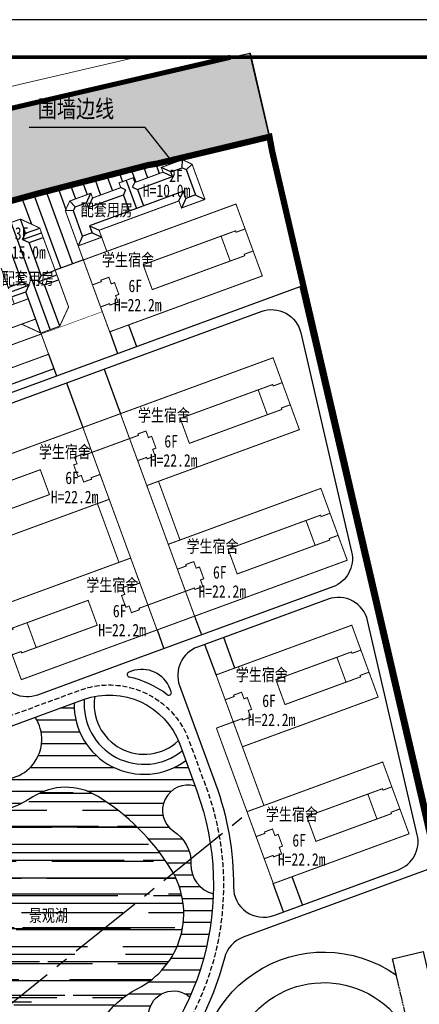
# Model space of a CAD drawing. Extents: x 38389316 to 38391210, y 2479116 to 2480544.
# Tile 49 of 68: x 38390290 to 38390450, y 2480087 to 2480480. Entities that reach past the tile are written whole.
import ezdxf
from ezdxf.enums import TextEntityAlignment as Align

# ---------------------------------------------------------------- set-up
doc = ezdxf.new("R2010")
doc.units = 0
doc.header["$LTSCALE"] = 2
doc.linetypes.add('CENTER2', pattern=[1.125, 0.75, -0.125, 0.125, -0.125])
doc.linetypes.add('DASH', pattern=[0.35, 0.25, -0.1])
for name, color, linetype in [('0-lunkuo', 7, 'CONTINUOUS'), ('DIM_COOR', 3, 'CONTINUOUS'), ('DIM_SYMB', 3, 'CONTINUOUS'), ('DL_道路红线', 7, 'CONTINUOUS'), ('PUB_TITLE', 4, 'CONTINUOUS'), ('u-road', 4, 'CONTINUOUS'), ('修改', 6, 'CONTINUOUS'), ('围墙', 7, 'CENTER2'), ('文字', 7, 'CONTINUOUS'), ('校内道路中线', 1, 'CONTINUOUS'), ('路中线', 7, 'CENTER2'), ('远期建筑', 141, 'CONTINUOUS'), ('远期红线', 30, 'CONTINUOUS'), ('道路', 33, 'CONTINUOUS')]:
    doc.layers.add(name, color=color, linetype=linetype)
doc.layers.add('路边线', color=5, linetype='CONTINUOUS', lineweight=9)
doc.styles.add('中等线体', font='txt', dxfattribs={"width": 0.8})
doc.styles.add('宋体', font='txt', dxfattribs={"width": 0.8, "height": 8})

# ---------------------------------------------------------------- blocks, each defined once
blk = doc.blocks.new('A$C4E7B5845')
at = {"layer": '0-lunkuo'}
for points in [[(27.73, 158.71), (15.43, 155.85)], [(15.43, 155.85), (51.63, 0)], [(103.57, 148.08), (37.34, 132.69)], [(127.33, 45.8), (103.57, 148.08)], [(80.62, 137.1), (79.38, 142.46)], [(93.83, 128.88), (90.09, 144.95)], [(62.78, 132.96), (61.53, 138.31)], [(140.18, 61.62), (122.08, 139.55)], [(140.18, 61.62), (122.08, 139.55)], [(54.55, 119.75), (50.82, 135.83)], [(80.62, 137.1), (62.78, 132.96)], [(128.3, 58.86), (110.2, 136.79)], [(37.34, 132.69), (61.09, 30.42)], [(93.83, 128.88), (54.55, 119.75)], [(20.72, 124.25), (10.98, 121.99)], [(11.95, 122.21), (13.09, 117.34)], [(12.29, 122.29), (13.43, 117.42)], [(12.64, 122.37), (13.77, 117.5)], [(12.98, 122.45), (14.11, 117.58)], [(13.32, 122.53), (14.45, 117.66)], [(13.66, 122.61), (14.79, 117.74)], [(14, 122.69), (15.13, 117.82)], [(14.34, 122.77), (15.47, 117.9)], [(14.68, 122.85), (15.81, 117.98)], [(15.02, 122.93), (16.15, 118.06)], [(15.36, 123.01), (24.19, 85)], [(17.31, 123.46), (26.14, 85.45)], [(17.65, 123.54), (18.78, 118.67)], [(17.99, 123.62), (19.12, 118.75)], [(18.33, 123.69), (19.47, 118.82)], [(18.68, 123.77), (19.81, 118.9)], [(19.02, 123.85), (20.15, 118.98)], [(19.36, 123.93), (20.49, 119.06)], [(19.7, 124.01), (20.83, 119.14)], [(20.04, 124.09), (21.17, 119.22)], [(20.38, 124.17), (21.51, 119.3)], [(20.72, 124.25), (29.55, 86.24)], [(20.72, 124.25), (29.55, 86.24)], [(10.98, 121.99), (19.81, 83.98)], [(16.49, 118.13), (13.08, 117.34)], [(21.85, 119.38), (18.44, 118.59)], [(19.12, 118.75), (25.69, 90.48)], [(19.81, 118.9), (26.37, 90.64)], [(20.49, 119.06), (27.05, 90.79)], [(21.17, 119.22), (27.73, 90.95)], [(36.37, 119.64), (54.47, 41.71)], [(12.34, 116.12), (23.88, 66.44)], [(13.08, 117.34), (19.65, 89.07)], [(13.77, 117.5), (20.33, 89.23)], [(14.45, 117.66), (21.01, 89.39)], [(15.13, 117.82), (21.7, 89.55)], [(15.81, 117.98), (22.38, 89.71)], [(49.21, 81.56), (115.45, 96.94)], [(28.42, 91.11), (25.01, 90.32)], [(26.03, 90.56), (27.16, 85.69)], [(26.37, 90.64), (27.5, 85.76)], [(26.71, 90.71), (27.84, 85.84)], [(27.05, 90.79), (28.18, 85.92)], [(27.39, 90.87), (28.52, 86)], [(27.73, 90.95), (28.87, 86.08)], [(28.08, 91.03), (29.21, 86.16)], [(23.06, 89.87), (19.65, 89.07)], [(19.65, 89.07), (20.78, 84.2)], [(19.99, 89.15), (21.12, 84.28)], [(20.33, 89.23), (21.46, 84.36)], [(20.67, 89.31), (21.8, 84.44)], [(21.01, 89.39), (22.14, 84.52)], [(21.35, 89.47), (22.49, 84.6)], [(21.7, 89.55), (22.83, 84.68)], [(22.04, 89.63), (23.17, 84.76)], [(22.38, 89.71), (23.51, 84.84)], [(22.72, 89.79), (23.85, 84.92)], [(25.35, 90.4), (26.48, 85.53)], [(25.69, 90.48), (26.82, 85.61)], [(31.5, 86.69), (26.14, 85.45)], [(24.19, 85), (19.81, 83.98)], [(28.26, 67.46), (23.88, 66.44)], [(25.87, 66.91), (27, 62.04)], [(26.21, 66.99), (27.34, 62.12)], [(26.55, 67.07), (27.68, 62.2)], [(26.89, 67.15), (28.03, 62.28)], [(27.24, 67.23), (28.37, 62.36)], [(27.58, 67.31), (28.71, 62.43)], [(27.92, 67.38), (29.05, 62.51)], [(37.06, 29.49), (28.26, 67.47)], [(35.57, 69.16), (30.21, 67.91)], [(39.01, 29.94), (30.21, 67.92)], [(30.55, 68), (31.68, 63.12)], [(30.89, 68.07), (32.02, 63.2)], [(31.23, 68.15), (32.36, 63.28)], [(31.57, 68.23), (32.7, 63.36)], [(31.91, 68.31), (33.04, 63.44)], [(32.25, 68.39), (33.38, 63.52)], [(32.59, 68.47), (33.72, 63.6)], [(32.93, 68.55), (34.07, 63.68)], [(33.27, 68.63), (34.41, 63.76)], [(42.42, 30.73), (33.62, 68.71)], [(32.68, 28.47), (23.87, 66.45)], [(24.85, 66.67), (25.98, 61.8)], [(25.19, 66.75), (26.32, 61.88)], [(25.53, 66.83), (26.66, 61.96)], [(34.75, 63.84), (31.34, 63.05)], [(38.56, 34.97), (32.02, 63.2)], [(39.24, 35.13), (32.7, 63.36)], [(39.92, 35.29), (33.38, 63.52)], [(40.61, 35.45), (34.06, 63.68)], [(29.39, 62.59), (25.98, 61.8)], [(33.65, 28.7), (25.98, 61.8)], [(33.2, 33.73), (26.66, 61.96)], [(33.88, 33.89), (27.34, 62.12)], [(34.57, 34.05), (28.02, 62.28)], [(35.25, 34.2), (28.71, 62.44)], [(110.12, 58.74), (70.84, 49.62)], [(110.12, 58.74), (113.85, 42.67)], [(70.84, 49.62), (74.57, 33.55)], [(61.09, 30.42), (127.33, 45.8)], [(101.89, 45.54), (84.04, 41.39)], [(101.89, 45.54), (103.13, 40.18)], [(84.04, 41.39), (85.29, 36.04)], [(41.29, 35.6), (37.88, 34.81)], [(40.61, 35.45), (41.74, 30.58)], [(40.95, 35.52), (42.08, 30.65)], [(35.93, 34.36), (32.52, 33.57)], [(32.86, 33.65), (33.99, 28.78)], [(33.2, 33.73), (34.33, 28.86)], [(33.54, 33.81), (34.68, 28.94)], [(33.89, 33.88), (35.02, 29.01)], [(34.23, 33.96), (35.36, 29.09)], [(34.57, 34.04), (35.7, 29.17)], [(34.91, 34.12), (36.04, 29.25)], [(35.25, 34.2), (36.38, 29.33)], [(35.59, 34.28), (36.72, 29.41)], [(38.22, 34.89), (39.35, 30.02)], [(38.56, 34.97), (39.69, 30.1)], [(38.9, 35.05), (40.03, 30.18)], [(39.24, 35.13), (40.37, 30.26)], [(39.58, 35.21), (40.71, 30.34)], [(39.92, 35.29), (41.06, 30.42)], [(40.27, 35.37), (41.4, 30.5)], [(32.67, 28.47), (42.42, 30.73)], [(63.51, 2.76), (51.63, 0)]]:
    blk.add_lwpolyline(points, dxfattribs=at)
at = {"layer": '0-lunkuo', "linetype": 'DASH'}
for points in [[(35.5, 125.22), (27.73, 158.71)], [(29.41, 151.48), (27.73, 158.71)], [(54.47, 41.71), (63.51, 2.76)]]:
    blk.add_lwpolyline(points, dxfattribs=at)
at = {"layer": '0-lunkuo'}
for centre, major_axis, start_param, end_param in [((73.28, 128.21), (26.5, 42.52), 5.497979, 7.913906), ((73.28, 128.21), (20.05, 32.16), 5.497979, 8.639572), ((91.38, 50.29), (26.5, 42.52), 3.069273, 5.497979), ((91.38, 50.29), (-32.16, 20.05), 0.78559, 3.927183)]:
    blk.add_ellipse(centre, major_axis=major_axis, ratio=1, start_param=start_param, end_param=end_param, dxfattribs=at)
blk.add_ellipse((82.33, 89.25), major_axis=(-7.77, 4.84), ratio=1, dxfattribs=at)
blk = doc.blocks.new('A$C7CFF097D')
at = {"layer": '远期建筑', "ltscale": 5, "const_width": 0.4, "flags": 128}
for points in [[(0.42, 24.26), (51.05, 65.02), (70.24, 41.18), (19.61, 0.42)], [(0.42, 24.26), (7.07, 16), (10.03, 18.38), (9.65, 18.85), (40.34, 43.56), (46.99, 35.3), (16.3, 10.59), (15.92, 11.06), (12.96, 8.68), (19.61, 0.42), (70.24, 41.18), (63.59, 49.44), (60.63, 47.06), (61.01, 46.59), (58.36, 44.46), (56.61, 46.64), (55.52, 45.76), (52.38, 49.66), (53.47, 50.53), (51.72, 52.71), (54.36, 54.85), (54.74, 54.38), (57.7, 56.76), (51.05, 65.02)], [(14.48, 22.74), (21.13, 14.48), (46.99, 35.3), (40.34, 43.56)]]:
    blk.add_lwpolyline(points, close=True, dxfattribs=at)
blk = doc.blocks.new('A$C27DF3088')
at = {"layer": '远期建筑', "ltscale": 5, "const_width": 0.4, "flags": 128}
for points in [[(0.26, 28.99), (54.53, 48.87), (65.05, 20.14), (10.78, 0.26)], [(0.26, 28.99), (3.9, 19.04), (7.47, 20.34), (7.26, 20.91), (37.5, 31.98), (41.15, 22.03), (10.91, 10.95), (10.7, 11.52), (7.14, 10.21), (10.78, 0.26), (65.05, 20.14), (61.41, 30.09), (57.84, 28.78), (58.05, 28.22), (54.85, 27.05), (53.89, 29.68), (52.58, 29.2), (50.86, 33.89), (52.17, 34.37), (51.21, 37), (54.4, 38.17), (54.61, 37.61), (58.18, 38.92), (54.53, 48.87)], [(13.09, 23.04), (16.73, 13.09), (41.15, 22.03), (37.5, 31.98)]]:
    blk.add_lwpolyline(points, close=True, dxfattribs=at)
blk = doc.blocks.new('uiiatguaukjb')
at = {"layer": '路边线', "color": 33, "flags": 128}
blk.add_lwpolyline([(38390336.69, 2480465.31), (38390331.55, 2480464.12), (38390312.07, 2480459.59), (38390292.61, 2480455.06), (38390273.26, 2480450.53), (38390254.16, 2480445.84), (38390235.36, 2480440.82), (38390216.91, 2480435.3), (38390198.79, 2480429.1), (38390180.94, 2480422.18), (38390163.38, 2480414.56), (38390146.13, 2480406.24), (38390129.13, 2480397.21), (38390112.23, 2480387.57), (38390095.35, 2480377.47), (38390078.41, 2480367.1), (38390061.39, 2480356.63), (38389975.89, 2480304.04, 0.451741), (38389961.48, 2480220.48), (38390043.54, 2480118.56)], format="xyb", dxfattribs=at)
blk = doc.blocks.new('A$C36B43F05')
at = {"layer": 'PUB_TITLE'}
blk.add_lwpolyline([(0, 0), (126150, 0), (126150, 178350), (0, 178350)], close=True, dxfattribs=at)
at = {"layer": 'PUB_TITLE', "const_width": 150}
blk.add_lwpolyline([(1500, 1500), (124650, 1500), (124650, 174600), (1500, 174600)], close=True, dxfattribs=at)
blk = doc.blocks.new('A$C25026723')
at = {"layer": '修改'}
blk.add_blockref('A$C36B43F05', (0, 0), dxfattribs=at)

msp = doc.modelspace()

# ---------------------------------------------------------------- hatches: boundary and pattern name
at = {"layer": '远期建筑'}
h = msp.add_hatch(dxfattribs=at)
h.set_pattern_fill('草坪或沼泽', color=104, scale=2, style=0)
h.set_pattern_definition([(0, (2.4, 0.16), (8, 8), [1.2, -0.24, 0.32, -0.24, 1.2, -4.8]), (0, (2, 0.4), (8, 8), [0.8, -0.6, 1.2, -0.6, 0.8, -4]), (0, (4.8, 3.6), (8, 8), [1, -0.4, 1, -5.6]), (0, (0.8, 5.2), (8, 8), [0.4, -0.8, 0.4, -6.4]), (90, (1.6, 5.2), (-8, 8), [0.72, -7.28]), (90, (4, 0.4), (-8, 8), [0.8, -7.2]), (90, (6, 3.6), (-8, 8), [0.8, -7.2]), (45, (5.04, 0.32), (9e-16, 8.00000000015), [0.8, -10.513708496]), (135, (2.96, 0.32), (-8.00000000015, 9e-16), [0.8, -10.513708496]), (63.43494882, (4.8, 0.36), (4e-10, 8), [0.8, -17.088543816]), (75.96375653, (4.4, 0.4), (2.9e-10, 7.9999999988), [0.8, -32.184845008]), (75.96375653, (6.4, 3.6), (2.9e-10, 7.9999999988), [0.64, -32.344845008]), (75.96375653, (1.76, 5.2), (2.9e-10, 7.9999999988), [0.56, -32.424845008]), (104.03624347, (3.6, 0.4), (-2.9e-10, 7.9999999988), [0.8, -32.184845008]), (104.03624347, (5.6, 3.6), (-2.9e-10, 7.9999999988), [0.64, -32.344845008]), (104.03624347, (1.44, 5.2), (-2.9e-10, 7.9999999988), [0.56, -32.424845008]), (116.5650512, (3.2, 0.36), (-3.2e-09, 8), [0.8, -17.0885343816])])
edge = h.paths.add_edge_path()
edge.add_arc((38390076.429, 2480348.853), 6, 19.52619, 121.59433)
edge.add_line((38390073.286, 2480353.964), (38390024.156, 2480323.746))
edge.add_line((38390024.156, 2480323.746), (38390078.224, 2480343.641))
edge.add_line((38390078.224, 2480343.641), (38390083.906, 2480345.722))
edge.add_line((38390083.906, 2480345.722), (38390082.084, 2480350.859))
edge = h.paths.add_edge_path()
edge.add_line((38390160.804, 2480373.889), (38390153.182, 2480394.051))
edge.add_arc((38390158.794, 2480396.172), 6, 117.57112, 200.70941, ccw=False)
edge.add_arc((38390311.44, 2480097.916), 341.049, 110.33303, 117.11141, ccw=False)
edge.add_arc((38390366.022, 2479970.318), 479.711, 106.64768, 111.15049, ccw=False)
edge.add_arc((38390429.665, 2479757.482), 701.858, 103.505191, 106.647683, ccw=False)
edge.add_arc((38392192.089, 2472419.386), 8248.632, 102.676434, 103.5051905, ccw=False)
edge.add_line((38390381.968, 2480466.956), (38390389.747, 2480433.506))
edge.add_line((38390389.747, 2480433.506), (38390344.998, 2480422.831))
edge.add_line((38390344.998, 2480422.831), (38390341.349, 2480422.222))
edge.add_line((38390341.349, 2480422.222), (38390327.798, 2480418.728))
edge.add_line((38390327.798, 2480418.728), (38390297.817, 2480410.998))
edge.add_line((38390297.817, 2480410.998), (38390264.736, 2480401.932))
edge.add_line((38390264.736, 2480401.932), (38390215.555, 2480385.46))
edge.add_line((38390215.555, 2480385.46), (38390216.504, 2480394.295))
edge.add_line((38390216.504, 2480394.295), (38390163.431, 2480374.854))
edge.add_line((38390163.431, 2480374.854), (38390160.804, 2480373.889))
at = {"layer": '道路'}
h = msp.add_hatch(dxfattribs=at)
h.set_pattern_fill('ANSI31', color=256, scale=3, angle=135, style=0)
h.set_pattern_definition([(180, (0, 0), (-9e-16, -4.7625), [])])
h.paths.add_polyline_path([(38390367.305, 2480130.95, -0.3577216), (38390358.351, 2480142.752, 0.2733501), (38390351.174, 2480156.03, -0.8452613), (38390359.97, 2480173.955), (38390356.243, 2480184.13, -0.6219329), (38390311.623, 2480207.194), (38390296.007, 2480201.474, -0.7156425), (38390277.58, 2480177.499, 0.2359936), (38390252.834, 2480174.094, -0.5495159), (38390237.23, 2480180.778, -0.0345167), (38390220.763, 2480177.978, -0.2851525), (38390192.712, 2480149.345, 0.0145096), (38390195.002, 2480141.793, -0.0184335), (38390201.689, 2480143.134, -0.5068346), (38390207.352, 2480137.562, 0.2175596), (38390210.931, 2480125.289, -0.541201), (38390207.776, 2480114.31, 0.011617), (38390211.185, 2480108.99, -0.4971203), (38390223.562, 2480110.38, 0.1387098), (38390234.204, 2480104.07, -0.6548379), (38390236.663, 2480087.982, 0.0575029), (38390231.088, 2480083.493), (38390236.049, 2480077.33, -0.0988813), (38390244.385, 2480081.677, 0.4983365), (38390232.033, 2480116.623, -0.2869354), (38390211.521, 2480140.706, -0.602733), (38390247.059, 2480166.759, 0.2616143), (38390295.089, 2480169.621, -0.2872834), (38390320.95, 2480169.925, -0.1177731), (38390350.436, 2480140.628, -0.4396882), (38390337.037, 2480093.023, 0.2742419), (38390317.15, 2480061.827, -0.6550108), (38390272.978, 2480048.769, -0.1178577), (38390266.151, 2480039.941), (38390278.066, 2480025.142, 0.4142094), (38390294.938, 2480023.32), (38390326.336, 2480048.597, 0.0057634), (38390328.293, 2480050.21, -0.5425735), (38390330.885, 2480069.167, 0.2525635), (38390341.417, 2480083.451, -0.5927394), (38390357.897, 2480089.655, 0.0971661)])
h = msp.add_hatch(dxfattribs=at)
h.set_pattern_fill('AR-RROOF', color=170, scale=8, style=0)
h.set_pattern_definition([(0, (0, 0), (22.352, 10.16), [152.4, -20.32, 50.8, -10.16]), (0, (13.513, 5.08), (-10.16, 13.5128), [30.48, -3.3528, 60.96, -7.62]), (0, (5.08, 8.636), (52.832, 6.8072), [81.28, -14.224, 40.64, -10.16])])
h.paths.add_polyline_path([(38390320.95, 2480169.925, 0.2872834), (38390295.089, 2480169.621, -0.2616143), (38390247.059, 2480166.759, 0.602733), (38390211.521, 2480140.706, 0.2869354), (38390232.033, 2480116.623, -0.4983365), (38390244.385, 2480081.677, -0.3262569), (38390271.004, 2480072.047, -0.2285818), (38390320.475, 2480075.869, -0.1690947), (38390337.037, 2480093.023, 0.4396882), (38390350.436, 2480140.628, 0.1177731)])
h.paths.add_polyline_path([(38390317.15, 2480061.827, -0.072687), (38390319, 2480072.151, 0.2288154), (38390272.955, 2480068.554, -0.215685), (38390272.978, 2480048.769, 0.6550108)])

# ---------------------------------------------------------------- linework, layer by layer
at = {"layer": 'DIM_COOR', "color": 3}
msp.add_line((38390264.935, 2480087.704), (38390294.635, 2480087.704), dxfattribs=at)
at = {"layer": 'DIM_SYMB', "color": 0, "flags": 128}
msp.add_lwpolyline([(38390350.869, 2480423.615), (38390340.031, 2480437.176), (38390293.593, 2480437.176)], dxfattribs=at)
at = {"layer": 'DL_道路红线', "color": 192, "ltscale": 10, "const_width": 2, "flags": 128}
msp.add_lwpolyline([(38390374.214, 2480465.311), (38390372.437, 2480464.898), (38390352.957, 2480460.368), (38390333.477, 2480455.838), (38390313.996, 2480451.308), (38390294.542, 2480446.784), (38390275.247, 2480442.261), (38390256.268, 2480437.605), (38390237.677, 2480432.643), (38390219.507, 2480427.2), (38390201.699, 2480421.109), (38390184.169, 2480414.318), (38390166.925, 2480406.833), (38390149.975, 2480398.654), (38390133.226, 2480389.761), (38390116.52, 2480380.227), (38390099.754, 2480370.199), (38390082.857, 2480359.851), (38390065.846, 2480349.388), (38389980.344, 2480296.799, 0.4517405), (38389968.103, 2480225.812), (38390076.061, 2480091.716)], format="xyb", dxfattribs=at)
at = {"layer": 'u-road'}
for p, q in [((38390334.629, 2480219.88), (38390333.484, 2480219.46)), ((38390350.44, 2480211.604), (38390350.024, 2480212.739))]:
    msp.add_line(p, q, dxfattribs=at)
at = {"layer": 'u-road', "flags": 128}
for points in [[(38390247.499, 2480317.039), (38390402.085, 2480373.664)], [(38390455.974, 2480141.64), (38390402.085, 2480373.664)]]:
    msp.add_lwpolyline(points, dxfattribs=at)
for points in [[(38390337.125, 2480225.054), (38390297.008, 2480210.36, -0.4142142), (38390281.613, 2480217.501), (38390250.936, 2480301.259, -0.4142038), (38390258.076, 2480316.654), (38390386.467, 2480363.684, -0.4506887), (38390402.283, 2480355.131), (38390422.617, 2480267.58, -0.3786644), (38390415.055, 2480253.597), (38390337.125, 2480225.054)], [(38390360.921, 2480229.51), (38390360.921, 2480229.51, 0.414214), (38390353.78, 2480214.115), (38390368.157, 2480174.863, -0.0894224), (38390375.353, 2480133.614, 0.523008), (38390391.48, 2480122.278), (38390441.316, 2480140.531, 0.3786641), (38390448.878, 2480154.514), (38390429, 2480240.099, 0.4506794), (38390413.184, 2480248.652), (38390360.921, 2480229.509)], [(38390195.399, 2480170.051, 0.0586734), (38390198.842, 2480173.218, -0.231688), (38390208.541, 2480177.38, 0.0885163), (38390250.444, 2480184.786), (38390315.347, 2480208.558)], [(38390315.347, 2480208.558), (38390315.347, 2480208.558, -0.4142131), (38390353.835, 2480190.705), (38390360.645, 2480172.112, -0.3214483), (38390326.336, 2480048.597), (38390294.938, 2480023.32, -0.4142094), (38390278.066, 2480025.142), (38390218.016, 2480099.729)], [(38390455.974, 2480141.64), (38390379.223, 2480113.529, 0.247591), (38390371.72, 2480105.217, -0.1624335), (38390331.353, 2480042.365), (38390299.956, 2480017.088, 0.4142177), (38390298.134, 2480000.216), (38390392.513, 2479882.987, -0.4142177), (38390389.477, 2479854.866), (38390321.239, 2479799.93)]]:
    msp.add_lwpolyline(points, format="xyb", dxfattribs=at)
at = {"layer": 'u-road'}
for centre, radius, start, end in [((38390333.828, 2480218.521), 1, 110.11604, 257.92558), ((38390338.756, 2480208.612), 12, 20.11612, 110.11604), ((38390325.663, 2480180.353), 38.032, 52.35837, 77.92558), ((38390349.501, 2480211.26), 1, 232.35837, 20.11612)]:
    msp.add_arc(centre, radius, start, end, dxfattribs=at)
at = {"layer": '围墙', "linetype": 'DASH', "ltscale": 6, "const_width": 0.2, "flags": 128}
for points in [[(38390292.238, 2480409.472), (38390389.373, 2480432.903), (38390497.016, 2479968.249), (38390497.989, 2479959.328), (38390338.412, 2479802.518)], [(38390298.468, 2480354.663), (38390322.882, 2480363.605)]]:
    msp.add_lwpolyline(points, dxfattribs=at)
at = {"layer": '校内道路中线', "color": 10, "linetype": 'DASH', "ltscale": 4, "flags": 128}
msp.add_lwpolyline([(38390285.426, 2480201.858), (38390313.971, 2480212.314, -0.4142131), (38390357.591, 2480192.081), (38390364.401, 2480173.488, -0.3214483), (38390328.844, 2480045.481), (38390284.984, 2480010.17)], format="xyb", dxfattribs=at)
at = {"layer": '路中线', "color": 8, "ltscale": 20, "flags": 128}
msp.add_lwpolyline([(38389856.807, 2479741.203), (38390378.674, 2480161.342)], dxfattribs=at)
at = {"layer": '远期建筑', "ltscale": 5, "const_width": 0.4, "flags": 128}
for points in [[(38390335.914, 2480415.248), (38390347.182, 2480419.378), (38390346.494, 2480421.256), (38390354.936, 2480424.35), (38390358.788, 2480422.564), (38390363.949, 2480408.492)], [(38390330.28, 2480413.182), (38390329.592, 2480415.06), (38390335.225, 2480417.125), (38390335.914, 2480415.247)], [(38390313.25, 2480389.901), (38390308.09, 2480403.992), (38390309.871, 2480407.832), (38390318.325, 2480410.93), (38390319.013, 2480409.052), (38390330.28, 2480413.182)], [(38390363.949, 2480408.492), (38390354.56, 2480405.05), (38390353.53, 2480407.859), (38390321.608, 2480396.158), (38390322.638, 2480393.346), (38390313.25, 2480389.903), (38390313.25, 2480389.901)], [(38390309.413, 2480365.488), (38390297.854, 2480397.046), (38390290.157, 2480400.616), (38390282.645, 2480397.864), (38390279.075, 2480390.167), (38390287.676, 2480366.685)], [(38390322.638, 2480393.346), (38390324.703, 2480387.708)], [(38390313.25, 2480389.901), (38390315.313, 2480384.269)], [(38390309.413, 2480365.488), (38390305.843, 2480357.791), (38390298.331, 2480355.039), (38390290.634, 2480358.609)], [(38390315.129, 2480317.317), (38390330.153, 2480322.82)], [(38390318.774, 2480307.364), (38390333.797, 2480312.866)], [(38390340.677, 2480294.086), (38390349.275, 2480270.612)], [(38390345.372, 2480295.806), (38390353.97, 2480272.331)], [(38390320.957, 2480286.864), (38390329.555, 2480263.389)], [(38390325.652, 2480288.583), (38390334.25, 2480265.109)], [(38390341.13, 2480246.328), (38390356.153, 2480251.831)], [(38390344.776, 2480236.375), (38390359.799, 2480241.877)], [(38390375.275, 2480199.623), (38390368.515, 2480197.147)], [(38390375.275, 2480199.623), (38390387.519, 2480166.195)], [(38390368.515, 2480197.147), (38390380.758, 2480163.719)]]:
    msp.add_lwpolyline(points, dxfattribs=at)
at = {"layer": '远期建筑', "ltscale": 5, "flags": 128}
for points in [[(38390354.802, 2480421.106), (38390354.936, 2480424.35)], [(38390336.946, 2480412.431), (38390351.03, 2480417.593), (38390350.342, 2480419.471), (38390354.802, 2480421.106), (38390356.399, 2480420.365), (38390360.099, 2480410.276), (38390356.344, 2480408.9), (38390355.314, 2480411.708), (38390317.76, 2480397.943), (38390318.79, 2480395.131), (38390315.035, 2480393.752), (38390311.335, 2480403.857), (38390312.07, 2480405.442), (38390316.54, 2480407.081), (38390317.229, 2480405.203), (38390331.313, 2480410.366)], [(38390350.342, 2480419.471), (38390346.494, 2480421.256)], [(38390356.402, 2480420.358), (38390358.798, 2480422.536)], [(38390332.409, 2480416.093), (38390336.538, 2480404.826)], [(38390347.182, 2480419.378), (38390351.03, 2480417.593)], [(38390332.202, 2480412.291), (38390330.28, 2480413.182)], [(38390332.202, 2480412.291), (38390331.306, 2480410.351)], [(38390335.023, 2480413.326), (38390335.914, 2480415.247)], [(38390335.023, 2480413.326), (38390336.961, 2480412.424)], [(38390336.946, 2480412.431), (38390339.355, 2480405.858)], [(38390312.07, 2480405.442), (38390309.871, 2480407.832)], [(38390316.54, 2480407.081), (38390318.325, 2480410.93)], [(38390319.013, 2480409.052), (38390317.229, 2480405.203)], [(38390333.722, 2480403.793), (38390331.313, 2480410.366)], [(38390353.53, 2480407.859), (38390355.314, 2480411.708)], [(38390356.346, 2480408.901), (38390354.564, 2480405.04)], [(38390360.09, 2480410.273), (38390363.912, 2480408.478)], [(38390311.335, 2480403.855), (38390308.093, 2480403.985)], [(38390292.221, 2480394.982), (38390290.157, 2480400.616)], [(38390302.087, 2480356.415), (38390286.401, 2480399.24)], [(38390292.221, 2480394.982), (38390297.855, 2480397.045)], [(38390317.76, 2480397.943), (38390321.608, 2480396.158)], [(38390291.033, 2480392.42), (38390292.221, 2480394.982)], [(38390291.033, 2480392.42), (38390293.611, 2480391.219)], [(38390291.037, 2480392.418), (38390298.543, 2480395.167)], [(38390293.596, 2480391.226), (38390299.23, 2480393.289)], [(38390315.035, 2480393.753), (38390313.249, 2480389.904)], [(38390318.789, 2480395.13), (38390322.638, 2480393.346)], [(38390290.899, 2480375.329), (38390286.085, 2480388.474)], [(38390298.411, 2480378.08), (38390293.596, 2480391.226)], [(38390297.223, 2480375.519), (38390298.411, 2480378.08)], [(38390297.228, 2480375.517), (38390304.733, 2480378.265)], [(38390298.411, 2480378.08), (38390304.045, 2480380.143)], [(38390299.787, 2480374.324), (38390305.421, 2480376.387)], [(38390285.265, 2480373.265), (38390290.899, 2480375.329)], [(38390285.953, 2480371.387), (38390293.458, 2480374.136)], [(38390293.461, 2480374.141), (38390290.899, 2480375.329)], [(38390293.461, 2480374.141), (38390292.268, 2480371.558)], [(38390297.223, 2480375.519), (38390299.802, 2480374.317)], [(38390305.843, 2480357.791), (38390299.787, 2480374.324)], [(38390286.641, 2480369.509), (38390292.275, 2480371.573)], [(38390298.331, 2480355.039), (38390292.275, 2480371.573)]]:
    msp.add_lwpolyline(points, dxfattribs=at)
at = {"layer": '远期建筑', "ltscale": 5, "const_width": 0.4, "flags": 128}
msp.add_lwpolyline([(38390245.796, 2480351.346), (38390245.796, 2480351.346), (38390248.754, 2480343.27), (38390262.463, 2480348.291), (38390264.664, 2480342.282), (38390250.955, 2480337.261), (38390253.913, 2480329.185), (38390301.426, 2480346.588), (38390298.468, 2480354.663), (38390284.947, 2480349.711), (38390284.053, 2480352.152), (38390281.799, 2480351.327), (38390280.492, 2480354.895), (38390296.267, 2480360.673), (38390293.309, 2480368.748)], close=True, dxfattribs=at)
at = {"layer": '远期红线', "color": 222, "linetype": 'CENTER2', "ltscale": 10, "const_width": 2.5, "flags": 128}
msp.add_lwpolyline([(38390460.026, 2480129.721), (38390436.345, 2480231.684), (38390423.718, 2480286.049), (38390423.362, 2480287.582), (38390422.694, 2480290.456), (38390395.053, 2480409.468), (38390390.854, 2480427.544), (38390389.747, 2480433.506), (38390344.998, 2480422.831), (38390341.349, 2480422.222), (38390327.798, 2480418.728), (38390297.817, 2480410.998), (38390264.736, 2480401.932), (38390215.555, 2480385.46), (38390214.975, 2480387.191), (38390216.504, 2480394.295), (38390163.431, 2480374.854), (38390097.019, 2480350.528), (38390150.373, 2480261.891), (38390169.455, 2480230.19), (38390227.507, 2480133.749), (38390226.014, 2480128.736), (38390226.939, 2480119.097), (38390228.384, 2480110.104), (38390230.945, 2480101.453), (38390234.62, 2480096.196), (38390238.654, 2480093.641), (38390242.015, 2480092.599), (38390245.377, 2480091.557), (38390249.476, 2480090.84), (38390253.79, 2480090.086), (38390269.492, 2480064), (38390280.517, 2480045.682), (38390276.004, 2480043.512), (38390221.513, 2480017.314), (38390188.03, 2480001.17), (38390166.81, 2479990.939), (38390162.41, 2479988.818), (38390159.882, 2479987.599), (38390322.242, 2479785.928), (38390498.512, 2479959.141), (38390497.51, 2479968.333), (38390495.146, 2479978.512), (38390482.053, 2480034.885), (38390465.988, 2480104.051), (38390465.469, 2480106.288)], close=True, dxfattribs=at)
at = {"layer": '道路', "flags": 128}
msp.add_lwpolyline([(38390160.804, 2480373.889), (38390153.182, 2480394.051, -0.3795563), (38390156.017, 2480401.491, -0.0295849), (38390192.934, 2480417.714, -0.0196497), (38390228.592, 2480429.921, -0.0137126), (38390265.757, 2480439.933, -0.0036161), (38390381.968, 2480466.956), (38390389.747, 2480433.506), (38390344.998, 2480422.831), (38390341.349, 2480422.222), (38390327.798, 2480418.728), (38390297.817, 2480410.998), (38390264.736, 2480401.932), (38390215.555, 2480385.46), (38390216.504, 2480394.295), (38390163.431, 2480374.854)], format="xyb", close=True, dxfattribs=at)
for points in [[(38390389.747, 2480433.506), (38390381.933, 2480467.106)], [(38390334.439, 2480420.44), (38390336.291, 2480415.386)], [(38390339.305, 2480421.695), (38390340.987, 2480417.102)], [(38390344.258, 2480422.708), (38390345.682, 2480418.822)], [(38390319.843, 2480416.677), (38390322.207, 2480410.223)], [(38390324.708, 2480417.931), (38390326.902, 2480411.944)], [(38390329.574, 2480419.186), (38390330.908, 2480415.543)], [(38390305.247, 2480412.914), (38390308.328, 2480404.504)], [(38390310.112, 2480414.168), (38390312.13, 2480408.66)], [(38390314.978, 2480415.422), (38390316.823, 2480410.384)], [(38390292.686, 2480409.592), (38390215.555, 2480385.46), (38390212.814, 2480392.943), (38390161.065, 2480373.988)], [(38390290.715, 2480408.975), (38390294.518, 2480398.593)], [(38390295.529, 2480410.371), (38390306.299, 2480380.967)], [(38390300.382, 2480411.659), (38390310.994, 2480382.687)], [(38390315.313, 2480384.269), (38390304.046, 2480380.142)], [(38390333.35, 2480358.287), (38390336.515, 2480349.646)], [(38390325.838, 2480355.536), (38390329.003, 2480346.895)], [(38390301.426, 2480346.588), (38390304.591, 2480337.949)], [(38390323.618, 2480340.662), (38390330.153, 2480322.819)], [(38390308.594, 2480335.159), (38390315.129, 2480317.316)], [(38390359.799, 2480241.877), (38390362.55, 2480234.367)], [(38390344.775, 2480236.374), (38390347.526, 2480228.864)], [(38390375.909, 2480221.155), (38390371.438, 2480233.362)], [(38390368.397, 2480218.403), (38390363.926, 2480230.61)], [(38390402.922, 2480126.469), (38390398.794, 2480137.737)], [(38390395.41, 2480123.717), (38390391.283, 2480134.985)]]:
    msp.add_lwpolyline(points, dxfattribs=at)
for points in [[(38390303.558, 2480340.769), (38390170.598, 2480292.065, -0.4142136), (38390162.9, 2480295.636), (38390156.777, 2480312.351)], [(38390237.23, 2480180.778, 0.5495159), (38390252.834, 2480174.094, -0.2359936), (38390277.58, 2480177.499, 0.7156425), (38390296.007, 2480201.474)], [(38390272.978, 2480048.769, 0.6550108), (38390317.15, 2480061.827, -0.2742419), (38390337.037, 2480093.023, 0.4396882), (38390350.436, 2480140.628, 0.1177731), (38390320.95, 2480169.925, 0.2872834), (38390295.089, 2480169.621, -0.2616143), (38390247.059, 2480166.759, 0.602733), (38390211.521, 2480140.706, 0.2869354), (38390232.033, 2480116.623, -0.4983365), (38390244.385, 2480081.677)], [(38390359.97, 2480173.955, 0.8452613), (38390351.174, 2480156.03, -0.2733501), (38390358.351, 2480142.752, 0.3577216), (38390367.305, 2480130.95, 0.3577216)], [(38390328.315, 2480050.19, -0.5434166), (38390330.885, 2480069.167, 0.2525635), (38390341.417, 2480083.451, -0.5937187), (38390357.919, 2480089.636, -0.078536)]]:
    msp.add_lwpolyline(points, format="xyb", dxfattribs=at)
at = {"layer": '道路'}
for radius, start, end in [(28, 178.90762, 306.42298), (24, 175.17401, 309.23799), (20, 171.06705, 313.15177)]:
    msp.add_arc((38390339.618, 2480206.66), radius, start, end, dxfattribs=at)

# ---------------------------------------------------------------- block references
at = {"layer": '0-lunkuo', "xscale": -1, "rotation": 26.15117902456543}
msp.add_blockref('A$C4E7B5845', (38390533.798, 2479974.718), dxfattribs=at)
at = {"layer": '路边线', "color": 0}
msp.add_blockref('uiiatguaukjb', (0, 0), dxfattribs=at)
at = {"layer": '远期建筑', "ltscale": 5, "xscale": -1}
for p, rotation in [((38390397.348, 2480394.476), 58.95352044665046), ((38390412.186, 2480333.025), 58.95350655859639), ((38390431.309, 2480280.817), 58.95350655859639)]:
    msp.add_blockref('A$C7CFF097D', p, dxfattribs=dict(at, rotation=rotation))
at = {"layer": '远期红线', "linetype": 'ByBlock', "xscale": 0.01000002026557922, "yscale": 0.01000002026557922, "zscale": 0.01, "rotation": 90}
msp.add_blockref('A$C25026723', (38391099.475, 2479218.811), dxfattribs=at)
at = {"layer": '道路', "color": 6, "rotation": 5.489694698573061e-05}
for p in [(38390260.597, 2480268.448), (38390279.72, 2480216.24)]:
    msp.add_blockref('A$C27DF3088', p, dxfattribs=at)
at = {"layer": '道路', "color": 6, "xscale": -1, "rotation": 40.23213681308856}
for p in [(38390441.591, 2480216.316), (38390453.953, 2480161.631)]:
    msp.add_blockref('A$C27DF3088', p, dxfattribs=at)

# ---------------------------------------------------------------- texts
at = {"layer": 'DIM_SYMB', "color": 0, "style": '宋体', "width": 0.8}
msp.add_text('围墙边线', height=7, dxfattribs=at).set_placement((38390312.372, 2480441.205), align=Align.CENTER)
at = {"layer": '文字', "style": '中等线体', "width": 0.8}
for s, p in [('2F', (38390349.617, 2480415.417)), ('H=10.0m', (38390339.067, 2480409.472)), ('配套用房', (38390314.274, 2480401.814)), ('3F', (38390287.887, 2480392.368)), ('H=15.0m', (38390281.255, 2480384.836)), ('学生宿舍', (38390322.777, 2480381.832)), ('配套用房', (38390282.693, 2480374.357)), ('6F', (38390333.36, 2480371.413)), ('H=22.2m', (38390327.554, 2480363.776)), ('学生宿舍', (38390337.125, 2480319.723)), ('6F', (38390347.708, 2480309.303)), ('学生宿舍', (38390297.507, 2480305.1)), ('H=22.2m', (38390341.902, 2480301.667)), ('6F', (38390308.09, 2480294.681)), ('H=22.2m', (38390302.284, 2480287.044)), ('学生宿舍', (38390356.578, 2480267.313)), ('6F', (38390367.16, 2480256.894)), ('学生宿舍', (38390316.529, 2480251.865)), ('H=22.2m', (38390361.355, 2480249.257)), ('6F', (38390327.112, 2480241.445)), ('H=22.2m', (38390321.307, 2480233.808)), ('学生宿舍', (38390376.276, 2480215.989)), ('6F', (38390386.859, 2480205.569)), ('H=22.2m', (38390381.053, 2480197.933)), ('学生宿舍', (38390388.322, 2480160.189)), ('6F', (38390398.905, 2480149.769)), ('H=22.2m', (38390393.1, 2480142.133)), ('景观湖', (38390293.537, 2480119.736))]:
    msp.add_text(s, height=5, dxfattribs=at).set_placement(p)

doc.saveas('drawing.dxf')
